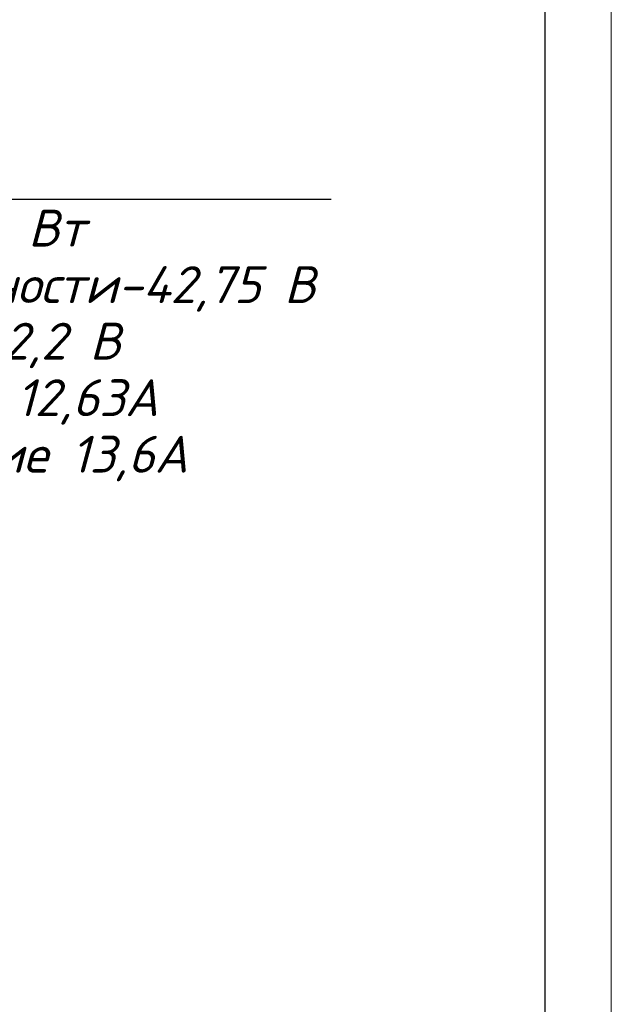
# Model space of a CAD drawing. Header units: metres. Extents: x 703615 to 712205, y 4306166 to 4311183.
# Tile 112 of 256: x 710728 to 710772, y 4306709 to 4306784. Entities that reach past the tile are written whole.
import ezdxf
from ezdxf.enums import TextEntityAlignment as Align

# ---------------------------------------------------------------- set-up
doc = ezdxf.new("R2010")
doc.units = ezdxf.units.M
doc.header["$LTSCALE"] = 0.5
doc.styles.add('ISOCPEUR', font='isocpeui.ttf')

msp = doc.modelspace()

# ---------------------------------------------------------------- linework, layer by layer
at = {"lineweight": 25, "ltscale": 100}
msp.add_line((710684.683, 4306769.993, 321.544), (710751.356, 4306769.993, 321.544), dxfattribs=at)
at = {"color": 0, "linetype": 'ByBlock', "lineweight": 20, "elevation": 321.544}
msp.add_lwpolyline([(710772.488, 4306932.039), (710352.488, 4306932.039), (710352.488, 4306635.039), (710772.488, 4306635.039)], close=True, dxfattribs=at)
at = {"color": 0, "linetype": 'ByBlock', "lineweight": 30, "elevation": 321.544}
msp.add_lwpolyline([(710372.488, 4306640.039), (710767.488, 4306640.039), (710767.488, 4306927.039), (710372.488, 4306927.039)], close=True, dxfattribs=at)

# ---------------------------------------------------------------- texts
at = {"lineweight": 25, "ltscale": 100, "style": 'ISOCPEUR'}
for s, p in [('Пиковая мощность-540 Вт', (710709.705, 4306766.434, 321.544)), ('Напр. при пиквая мощности-42,75 В', (710717.65, 4306762.171, 321.544)), ('Напр. холостого хода-52,2 В', (710710.933, 4306757.908, 321.544)), ('Ток при пик. мощности 12,63А', (710711.322, 4306753.644, 321.544)), ('Ток короткого замыкание 13,6А', (710712.815, 4306749.381, 321.544))]:
    msp.add_text(s, height=2.77958, dxfattribs=at).set_placement(p, align=Align.CENTER)

doc.saveas('drawing.dxf')
